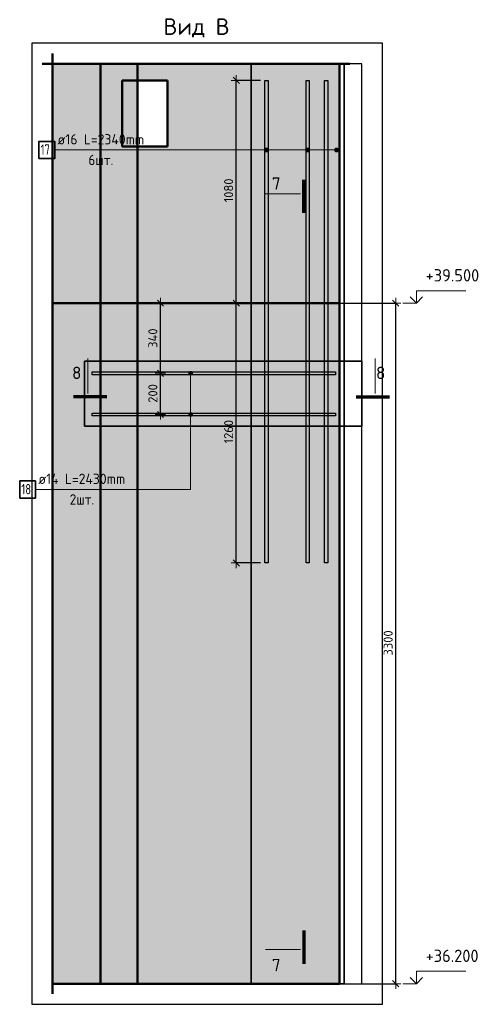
# Model space of a CAD drawing. Header units: millimetres. Extents: x -27380 to 48638, y 46540 to 72525.
# Tile 99 of 106: x 32588 to 34837, y 60617 to 65391. Entities that reach past the tile are written whole.
import ezdxf

# ---------------------------------------------------------------- set-up
doc = ezdxf.new("R2010")
doc.units = ezdxf.units.MM
doc.header["$PDMODE"] = 65
doc.linetypes.add('________', pattern=[0])
for name, color, linetype, lineweight in [('Standard', 7, 'Continuous', 25), ('Арм.стержн.горизонт. 2', 202, 'Continuous', 35), ('Высотная отметки_ общее', 7, 'Continuous', 13), ('Размерная линия_ общее', 7, 'Continuous', 13)]:
    doc.layers.add(name, color=color, linetype=linetype, lineweight=lineweight)
doc.layers.add('Арм.стержн. вертикальными 2', color=7, linetype='Continuous', lineweight=35, true_color=0x006e00)
doc.styles.add('ISOCPEUR', font='ISOCPEUR')
doc.dimstyles.new('DIMSTYLE_7', dxfattribs={"dimtxt": 44, "dimasz": 50, "dimexe": 0, "dimexo": 0, "dimgap": 22, "dimtad": 2, "dimdec": 0, "dimrnd": 5, "dimzin": 12, "dimdsep": 46, "dimtxsty": 'ISOCPEUR', "dimblk1": 'ALL_ML_STRICH', "dimblk2": 'ALL_ML_STRICH', "dimsah": 1, "dimcen": 0, "dimclrd": 7, "dimclre": 256, "dimclrt": 7, "dimadec": 0, "dimazin": 0, "dimtfac": 1, "dimtdec": 0, "dimtix": 1, "dimtmove": 2, "dimatfit": 3, "dimfxl": 0, "dimtzin": 0, "dimlwd": 0, "dimlwe": -3, "dimarcsym": 0})

# ---------------------------------------------------------------- blocks, each defined once
blk = doc.blocks.new('ALL_ML_STRICH')
at = {"color": 0, "linetype": 'ByBlock', "lineweight": -2}
for p, q in [((-1, 0), (0.5, 0)), ((-0.3, -0.3), (0.3, 0.3)), ((0, -0.5), (0, 0.5))]:
    blk.add_line(p, q, dxfattribs=at)
blk = doc.blocks.new('*D67')
at = {"layer": 'DEFPOINTS', "color": 7, "linetype": 'Continuous', "lineweight": 13, "transparency": 33554687}
for p in [(34044.9, 64016.6), (34092.8, 60716.6), (34412.1, 60716.6)]:
    blk.add_point(p, dxfattribs=at)
at = {"layer": 'Размерная линия_ общее', "color": 253, "linetype": 'Continuous', "lineweight": -2, "true_color": 0xa0a0a0, "transparency": 33554687}
for p, q in [((34064.9, 64016.6), (34412.1, 64016.6)), ((34112.8, 60716.6), (34412.1, 60716.6))]:
    blk.add_line(p, q, dxfattribs=at)
at = {"layer": 'Размерная линия_ общее', "color": 7, "linetype": 'Continuous', "lineweight": -2, "transparency": 33554687}
blk.add_line((34412.1, 60716.6), (34412.1, 64016.6), dxfattribs=at)
at = {"layer": 'Размерная линия_ общее', "color": 7, "linetype": 'Continuous', "lineweight": 13, "transparency": 33554687, "xscale": 50, "yscale": 50, "zscale": 50}
for p, rotation in [((34412.1, 64016.6), 90), ((34412.1, 60716.6), 270)]:
    blk.add_blockref('ALL_ML_STRICH', p, dxfattribs=dict(at, rotation=rotation))
at = {"layer": 'Размерная линия_ общее', "color": 7, "linetype": 'Continuous', "lineweight": 13, "transparency": 33554687, "insert": (34375.1, 62368.8), "char_height": 44, "width": 176, "attachment_point": 5, "rotation": 90, "style": 'ISOCPEUR'}
blk.add_mtext('\\A1;{3300}', dxfattribs=at)
blk = doc.blocks.new('COMPLEX_ELEVATIONDIM_3')
at = {"layer": 'Высотная отметки_ общее', "color": 7, "linetype": 'Continuous', "lineweight": 13, "transparency": 33554687}
for p, q in [((34512.1, 64016.6), (34512.1, 64076.6)), ((34512.1, 64076.6), (34752.1, 64076.6)), ((34512.1, 64016.6), (34482.1, 64046.6)), ((34512.1, 64016.6), (34542.1, 64046.6)), ((34512.1, 64016.6), (34446, 64016.6)), ((34512.1, 64016.6), (34512.1, 64016.6)), ((34512.1, 64016.6), (34512.1, 64016.6)), ((34512.1, 64016.6), (34512.1, 64016.6)), ((34512.1, 64016.6), (34512.1, 64016.6)), ((34512.1, 60716.6), (34482.1, 60746.6)), ((34512.1, 60716.6), (34512.1, 60776.6)), ((34512.1, 60776.6), (34752.1, 60776.6)), ((34512.1, 60716.6), (34542.1, 60746.6)), ((34512.1, 60716.6), (34512.1, 60716.6)), ((34512.1, 60716.6), (34512.1, 60716.6)), ((34512.1, 60716.6), (34512.1, 60716.6)), ((34512.1, 60716.6), (34512.1, 60716.6))]:
    blk.add_line(p, q, dxfattribs=at)
blk.add_lwpolyline([(34512.1, 60716.6), (34452.1, 60716.6), (34452.1, 60716.6), (34446, 60716.6)], dxfattribs=at)
at = {"layer": 'Высотная отметки_ общее', "color": 7, "linetype": 'Continuous', "lineweight": 13, "transparency": 33554687, "char_height": 60, "width": 298.477, "attachment_point": 7, "style": 'ISOCPEUR'}
for s, insert in [('\\W0.96;+39.500', (34557.1, 64121.6)), ('\\W0.96;+36.200', (34557.1, 60821.6))]:
    blk.add_mtext(s, dxfattribs=dict(at, insert=insert))
blk = doc.blocks.new('*D69')
at = {"layer": 'DEFPOINTS', "color": 7, "linetype": 'Continuous', "lineweight": 13, "transparency": 33554687}
for p in [(33709.6, 64016.6), (33638.5, 62756.6), (33776.9, 62756.6)]:
    blk.add_point(p, dxfattribs=at)
at = {"layer": 'Размерная линия_ общее', "color": 253, "linetype": 'Continuous', "lineweight": -2, "true_color": 0xa0a0a0, "transparency": 33554687}
for p, q in [((33689.6, 64016.6), (33638.5, 64016.6)), ((33756.9, 62756.6), (33638.5, 62756.6))]:
    blk.add_line(p, q, dxfattribs=at)
at = {"layer": 'Размерная линия_ общее', "color": 7, "linetype": 'Continuous', "lineweight": -2, "transparency": 33554687}
blk.add_line((33638.5, 62756.6), (33638.5, 64016.6), dxfattribs=at)
at = {"layer": 'Размерная линия_ общее', "color": 7, "linetype": 'Continuous', "lineweight": 13, "transparency": 33554687, "xscale": 50, "yscale": 50, "zscale": 50}
for p, rotation in [((33638.5, 64016.6), 90), ((33638.5, 62756.6), 270)]:
    blk.add_blockref('ALL_ML_STRICH', p, dxfattribs=dict(at, rotation=rotation))
at = {"layer": 'Размерная линия_ общее', "color": 7, "linetype": 'Continuous', "lineweight": 13, "transparency": 33554687, "insert": (33601.5, 63393.2), "char_height": 44, "width": 176, "attachment_point": 5, "rotation": 90, "style": 'ISOCPEUR'}
blk.add_mtext('\\A1;{1260}', dxfattribs=at)
blk = doc.blocks.new('*D70')
at = {"layer": 'DEFPOINTS', "color": 7, "linetype": 'Continuous', "lineweight": 13, "transparency": 33554687}
for p in [(33776.9, 65096.6), (33638.5, 64016.6), (33709.6, 64016.6)]:
    blk.add_point(p, dxfattribs=at)
at = {"layer": 'Размерная линия_ общее', "color": 253, "linetype": 'Continuous', "lineweight": -2, "true_color": 0xa0a0a0, "transparency": 33554687}
for p, q in [((33756.9, 65096.6), (33638.5, 65096.6)), ((33689.6, 64016.6), (33638.5, 64016.6))]:
    blk.add_line(p, q, dxfattribs=at)
at = {"layer": 'Размерная линия_ общее', "color": 7, "linetype": 'Continuous', "lineweight": -2, "transparency": 33554687}
blk.add_line((33638.5, 64016.6), (33638.5, 65096.6), dxfattribs=at)
at = {"layer": 'Размерная линия_ общее', "color": 7, "linetype": 'Continuous', "lineweight": 13, "transparency": 33554687, "xscale": 50, "yscale": 50, "zscale": 50}
for p, rotation in [((33638.5, 65096.6), 90), ((33638.5, 64016.6), 270)]:
    blk.add_blockref('ALL_ML_STRICH', p, dxfattribs=dict(at, rotation=rotation))
at = {"layer": 'Размерная линия_ общее', "color": 7, "linetype": 'Continuous', "lineweight": 13, "transparency": 33554687, "insert": (33601.5, 64563.2), "char_height": 44, "width": 176, "attachment_point": 5, "rotation": 90, "style": 'ISOCPEUR'}
blk.add_mtext('\\A1;{1080}', dxfattribs=at)
blk = doc.blocks.new('*D71')
at = {"layer": 'DEFPOINTS', "color": 7, "linetype": 'Continuous', "lineweight": 13, "transparency": 33554687}
for p in [(33314.2, 63676.6), (33270.9, 63476.6), (33309.7, 63476.6)]:
    blk.add_point(p, dxfattribs=at)
at = {"layer": 'Размерная линия_ общее', "color": 253, "linetype": 'Continuous', "lineweight": -2, "true_color": 0xa0a0a0, "transparency": 33554687}
for p, q in [((33294.2, 63676.6), (33270.9, 63676.6)), ((33289.7, 63476.6), (33270.9, 63476.6))]:
    blk.add_line(p, q, dxfattribs=at)
at = {"layer": 'Размерная линия_ общее', "color": 7, "linetype": 'Continuous', "lineweight": -2, "transparency": 33554687}
blk.add_line((33270.9, 63476.6), (33270.9, 63676.6), dxfattribs=at)
at = {"layer": 'Размерная линия_ общее', "color": 7, "linetype": 'Continuous', "lineweight": 13, "transparency": 33554687, "xscale": 50, "yscale": 50, "zscale": 50}
for p, rotation in [((33270.9, 63676.6), 90), ((33270.9, 63476.6), 270)]:
    blk.add_blockref('ALL_ML_STRICH', p, dxfattribs=dict(at, rotation=rotation))
at = {"layer": 'Размерная линия_ общее', "color": 7, "linetype": 'Continuous', "lineweight": 13, "transparency": 33554687, "insert": (33233.9, 63578.8), "char_height": 44, "width": 132, "attachment_point": 5, "rotation": 90, "style": 'ISOCPEUR'}
blk.add_mtext('\\A1;{200}', dxfattribs=at)
blk = doc.blocks.new('*D72')
at = {"layer": 'DEFPOINTS', "color": 7, "linetype": 'Continuous', "lineweight": 13, "transparency": 33554687}
for p in [(33332.4, 64016.6), (33270.9, 63676.6), (33314.2, 63676.6)]:
    blk.add_point(p, dxfattribs=at)
at = {"layer": 'Размерная линия_ общее', "color": 253, "linetype": 'Continuous', "lineweight": -2, "true_color": 0xa0a0a0, "transparency": 33554687}
for p, q in [((33312.4, 64016.6), (33270.9, 64016.6)), ((33294.2, 63676.6), (33270.9, 63676.6))]:
    blk.add_line(p, q, dxfattribs=at)
at = {"layer": 'Размерная линия_ общее', "color": 7, "linetype": 'Continuous', "lineweight": -2, "transparency": 33554687}
blk.add_line((33270.9, 63676.6), (33270.9, 64016.6), dxfattribs=at)
at = {"layer": 'Размерная линия_ общее', "color": 7, "linetype": 'Continuous', "lineweight": 13, "transparency": 33554687, "xscale": 50, "yscale": 50, "zscale": 50}
for p, rotation in [((33270.9, 64016.6), 90), ((33270.9, 63676.6), 270)]:
    blk.add_blockref('ALL_ML_STRICH', p, dxfattribs=dict(at, rotation=rotation))
at = {"layer": 'Размерная линия_ общее', "color": 7, "linetype": 'Continuous', "lineweight": 13, "transparency": 33554687, "insert": (33233.9, 63846.6), "char_height": 44, "width": 132, "attachment_point": 5, "rotation": 90, "style": 'ISOCPEUR'}
blk.add_mtext('\\A1;{340}', dxfattribs=at)

msp = doc.modelspace()

# ---------------------------------------------------------------- hatches: boundary and pattern name
at = {"linetype": 'Continuous', "lineweight": 13, "transparency": 33554687}
msp.add_hatch(color=7, dxfattribs=at).paths.add_polyline_path([(33084.9, 64776.6), (33159.9, 64776.6), (33159.9, 65096.6), (33084.9, 65096.6)])
at = {"layer": 'Standard', "linetype": 'Continuous', "lineweight": 13, "transparency": 33554687}
h = msp.add_hatch(color=7, dxfattribs=at)
h.paths.add_polyline_path([(34139.9, 65176.6), (32747.6, 65176.6), (32747.6, 64016.6), (34139.9, 64016.6)])
h.paths.add_polyline_path([(33304.9, 64776.6), (33084.9, 64776.6), (33084.9, 65096.6), (33304.9, 65096.6)], flags=16)
at = {"layer": 'Арм.стержн. вертикальными 2', "linetype": 'Continuous', "lineweight": 13, "transparency": 33554687}
for points in [[(33777.2, 64754.8), (33777.2, 64763.8), (33775.9, 64759.3)], [(33777.2, 64754.8), (33777.2, 64763.8), (33775.9, 64759.3)], [(33777.2, 64763.8), (33780.4, 64751.6), (33780.4, 64767)], [(33777.2, 64763.8), (33780.4, 64751.6), (33780.4, 64767)], [(33777.2, 64763.8), (33777.2, 64754.8), (33780.4, 64751.6)], [(33777.2, 64763.8), (33777.2, 64754.8), (33780.4, 64751.6)], [(33780.4, 64767), (33784.9, 64750.3), (33784.9, 64768.3)], [(33780.4, 64767), (33784.9, 64750.3), (33784.9, 64768.3)], [(33780.4, 64767), (33780.4, 64751.6), (33784.9, 64750.3)], [(33780.4, 64767), (33780.4, 64751.6), (33784.9, 64750.3)], [(33784.9, 64768.3), (33784.9, 64750.3), (33789.4, 64751.6)], [(33784.9, 64768.3), (33789.4, 64751.6), (33789.4, 64767)], [(33784.9, 64768.3), (33784.9, 64750.3), (33789.4, 64751.6)], [(33784.9, 64768.3), (33789.4, 64751.6), (33789.4, 64767)], [(33789.4, 64767), (33789.4, 64751.6), (33792.6, 64754.8)], [(33789.4, 64767), (33792.6, 64754.8), (33792.6, 64763.8)], [(33789.4, 64767), (33789.4, 64751.6), (33792.6, 64754.8)], [(33789.4, 64767), (33792.6, 64754.8), (33792.6, 64763.8)], [(33792.6, 64763.8), (33792.6, 64754.8), (33793.9, 64759.3)], [(33792.6, 64763.8), (33792.6, 64754.8), (33793.9, 64759.3)], [(33977.2, 64754.8), (33977.2, 64763.8), (33975.9, 64759.3)], [(33977.2, 64754.8), (33977.2, 64763.8), (33975.9, 64759.3)], [(33977.2, 64763.8), (33980.4, 64751.6), (33980.4, 64767)], [(33977.2, 64763.8), (33980.4, 64751.6), (33980.4, 64767)], [(33977.2, 64763.8), (33977.2, 64754.8), (33980.4, 64751.6)], [(33977.2, 64763.8), (33977.2, 64754.8), (33980.4, 64751.6)], [(33980.4, 64767), (33984.9, 64750.3), (33984.9, 64768.3)], [(33980.4, 64767), (33984.9, 64750.3), (33984.9, 64768.3)], [(33980.4, 64767), (33980.4, 64751.6), (33984.9, 64750.3)], [(33980.4, 64767), (33980.4, 64751.6), (33984.9, 64750.3)], [(33984.9, 64768.3), (33984.9, 64750.3), (33989.4, 64751.6)], [(33984.9, 64768.3), (33989.4, 64751.6), (33989.4, 64767)], [(33984.9, 64768.3), (33984.9, 64750.3), (33989.4, 64751.6)], [(33984.9, 64768.3), (33989.4, 64751.6), (33989.4, 64767)], [(33989.4, 64767), (33989.4, 64751.6), (33992.6, 64754.8)], [(33989.4, 64767), (33992.6, 64754.8), (33992.6, 64763.8)], [(33989.4, 64767), (33989.4, 64751.6), (33992.6, 64754.8)], [(33989.4, 64767), (33992.6, 64754.8), (33992.6, 64763.8)], [(33992.6, 64763.8), (33992.6, 64754.8), (33993.9, 64759.3)], [(33992.6, 64763.8), (33992.6, 64754.8), (33993.9, 64759.3)], [(34117.2, 64754.8), (34117.2, 64763.8), (34115.9, 64759.3)], [(34117.2, 64754.8), (34117.2, 64763.8), (34115.9, 64759.3)], [(34117.2, 64763.8), (34120.4, 64751.6), (34120.4, 64767)], [(34117.2, 64763.8), (34120.4, 64751.6), (34120.4, 64767)], [(34117.2, 64763.8), (34117.2, 64754.8), (34120.4, 64751.6)], [(34117.2, 64763.8), (34117.2, 64754.8), (34120.4, 64751.6)], [(34120.4, 64767), (34124.9, 64750.3), (34124.9, 64768.3)], [(34120.4, 64767), (34124.9, 64750.3), (34124.9, 64768.3)], [(34120.4, 64767), (34120.4, 64751.6), (34124.9, 64750.3)], [(34120.4, 64767), (34120.4, 64751.6), (34124.9, 64750.3)], [(34124.9, 64768.3), (34124.9, 64750.3), (34129.4, 64751.6)], [(34124.9, 64768.3), (34129.4, 64751.6), (34129.4, 64767)], [(34124.9, 64768.3), (34124.9, 64750.3), (34129.4, 64751.6)], [(34124.9, 64768.3), (34129.4, 64751.6), (34129.4, 64767)], [(34129.4, 64767), (34129.4, 64751.6), (34132.6, 64754.8)], [(34129.4, 64767), (34132.6, 64754.8), (34132.6, 64763.8)], [(34129.4, 64767), (34129.4, 64751.6), (34132.6, 64754.8)], [(34129.4, 64767), (34132.6, 64754.8), (34132.6, 64763.8)], [(34132.6, 64763.8), (34132.6, 64754.8), (34133.9, 64759.3)], [(34132.6, 64763.8), (34132.6, 64754.8), (34133.9, 64759.3)]]:
    msp.add_hatch(color=7, dxfattribs=at).paths.add_polyline_path(points)
at = {"layer": 'Арм.стержн.горизонт. 2', "linetype": 'Continuous', "lineweight": 13, "transparency": 33554687}
for points in [[(33408.3, 63676.6), (33426.3, 63676.6), (33425, 63681.1)], [(33408.3, 63676.6), (33425, 63681.1), (33409.6, 63681.1)], [(33409.6, 63672.1), (33426.3, 63676.6), (33408.3, 63676.6)], [(33409.6, 63681.1), (33425, 63681.1), (33421.8, 63684.3)], [(33409.6, 63681.1), (33421.8, 63684.3), (33412.8, 63684.3)], [(33409.6, 63672.1), (33425, 63672.1), (33426.3, 63676.6)], [(33412.8, 63668.8), (33425, 63672.1), (33409.6, 63672.1)], [(33412.8, 63684.3), (33421.8, 63684.3), (33417.3, 63685.6)], [(33412.8, 63668.8), (33421.8, 63668.8), (33425, 63672.1)], [(33421.8, 63668.8), (33412.8, 63668.8), (33417.3, 63667.6)], [(33408.3, 63476.6), (33426.3, 63476.6), (33425, 63481.1)], [(33408.3, 63476.6), (33425, 63481.1), (33409.6, 63481.1)], [(33409.6, 63472.1), (33426.3, 63476.6), (33408.3, 63476.6)], [(33409.6, 63481.1), (33425, 63481.1), (33421.8, 63484.3)], [(33409.6, 63481.1), (33421.8, 63484.3), (33412.8, 63484.3)], [(33409.6, 63472.1), (33425, 63472.1), (33426.3, 63476.6)], [(33412.8, 63468.8), (33425, 63472.1), (33409.6, 63472.1)], [(33412.8, 63484.3), (33421.8, 63484.3), (33417.3, 63485.6)], [(33412.8, 63468.8), (33421.8, 63468.8), (33425, 63472.1)], [(33421.8, 63468.8), (33412.8, 63468.8), (33417.3, 63467.6)]]:
    msp.add_hatch(color=7, dxfattribs=at).paths.add_polyline_path(points)
at = {"layer": 'Размерная линия_ общее', "linetype": 'Continuous', "lineweight": 13, "transparency": 33554687}
msp.add_hatch(color=7, dxfattribs=at).paths.add_polyline_path([(34139.9, 64016.6), (32747.6, 64016.6), (32747.6, 60716.6), (34139.9, 60716.6)])

# ---------------------------------------------------------------- linework, layer by layer
at = {"color": 52, "linetype": 'Continuous', "lineweight": -3, "transparency": 33554687}
for p, q in [((32747.6, 65176.6), (32747.6, 60716.6)), ((34247.6, 65176.6), (32747.6, 65176.6)), ((32747.6, 65176.6), (32747.6, 60716.6)), ((34247.6, 65176.6), (32747.6, 65176.6)), ((33710.5, 65176.6), (34162.1, 65176.6)), ((34162.1, 65176.6), (33710.5, 65176.6)), ((33710.5, 65176.6), (33710.5, 60716.6)), ((33710.5, 60716.6), (33710.5, 65176.6)), ((34162.1, 65176.6), (34162.1, 60716.6)), ((34162.1, 60716.6), (34162.1, 65176.6)), ((34247.6, 60716.6), (34247.6, 65176.6)), ((34247.6, 60716.6), (34247.6, 65176.6)), ((32902.3, 63734.8), (32902.3, 63420)), ((32902.3, 63420), (32902.3, 63734.8)), ((34247.6, 63734.8), (32902.3, 63734.8)), ((32902.3, 63734.8), (34247.6, 63734.8)), ((34247.6, 63420), (34247.6, 63734.8)), ((34247.6, 63734.8), (34247.6, 63420)), ((32902.3, 63420), (34247.6, 63420)), ((34247.6, 63420), (32902.3, 63420)), ((32747.6, 60716.6), (34247.6, 60716.6)), ((32747.6, 60716.6), (34247.6, 60716.6)), ((34162.1, 60716.6), (33710.5, 60716.6)), ((33710.5, 60716.6), (34162.1, 60716.6))]:
    msp.add_line(p, q, dxfattribs=at)
at = {"color": 7, "linetype": '________', "lineweight": 50, "transparency": 33554687}
for p, q in [((32979.9, 65176.6), (32979.9, 60716.6)), ((33159.9, 65096.6), (33159.9, 65176.6)), ((33159.9, 60716.6), (33159.9, 64776.6))]:
    msp.add_line(p, q, dxfattribs=at)
at = {"color": 7, "linetype": 'Continuous', "lineweight": 50, "transparency": 33554687}
msp.add_line((33159.9, 64776.6), (33159.9, 65096.6), dxfattribs=at)
at = {"layer": 'Standard', "color": 7, "linetype": 'Continuous', "lineweight": 50, "transparency": 33554687}
for p, q in [((32747.6, 63966.6), (32747.6, 65226.6)), ((32697.6, 65176.6), (34189.9, 65176.6)), ((34139.9, 65176.6), (34139.9, 64016.6)), ((33084.9, 64776.6), (33084.9, 65096.6)), ((33084.9, 65096.6), (33304.9, 65096.6)), ((33304.9, 65096.6), (33304.9, 64776.6)), ((33304.9, 64776.6), (33084.9, 64776.6)), ((34139.9, 64016.6), (32747.6, 64016.6))]:
    msp.add_line(p, q, dxfattribs=at)
at = {"layer": 'Standard', "color": 7, "linetype": 'Continuous', "lineweight": 70, "transparency": 33554687}
for p, q in [((33965.5, 64453.9), (33965.5, 64614.7)), ((33010.2, 63562.8), (32849.4, 63562.8)), ((34220.2, 63562.8), (34381, 63562.8)), ((33965.5, 60973.9), (33965.5, 60813.1))]:
    msp.add_line(p, q, dxfattribs=at)
at = {"layer": 'Standard', "color": 7, "linetype": 'Continuous', "lineweight": 13, "transparency": 33554687}
for p, q in [((33949.5, 64546.2), (33779.9, 64546.2)), ((32918, 63578.8), (32918, 63748.4)), ((34312.5, 63578.8), (34312.5, 63748.4)), ((33949.5, 60881.6), (33779.9, 60881.6))]:
    msp.add_line(p, q, dxfattribs=at)
at = {"layer": 'Standard', "color": 7, "linetype": 'Continuous', "lineweight": 25, "transparency": 33554687}
msp.add_lwpolyline([(32647.6, 60616.6), (34347.6, 60616.6), (34347.6, 65276.6), (32647.6, 65276.6), (32647.6, 60616.6)], dxfattribs=at)
at = {"layer": 'Арм.стержн. вертикальными 2', "color": 7, "linetype": 'Continuous', "lineweight": 13, "transparency": 33554687}
for p, q in [((32758, 64759.3), (33503, 64759.3)), ((33503, 64759.3), (33784.9, 64759.3)), ((33503, 64759.3), (33784.9, 64759.3)), ((33503, 64759.3), (33984.9, 64759.3)), ((33503, 64759.3), (34124.9, 64759.3)), ((33503, 64759.3), (34124.9, 64759.3)), ((33503, 64759.3), (33984.9, 64759.3)), ((33775.9, 64759.3), (33775.9, 64759.3)), ((33775.9, 64759.3), (33775.9, 64759.3)), ((33784.9, 64768.3), (33784.9, 64768.3)), ((33784.9, 64768.3), (33784.9, 64768.3)), ((33784.9, 64750.3), (33784.9, 64750.3)), ((33784.9, 64750.3), (33784.9, 64750.3)), ((33793.9, 64759.3), (33793.9, 64759.3)), ((33793.9, 64759.3), (33793.9, 64759.3)), ((33975.9, 64759.3), (33975.9, 64759.3)), ((33975.9, 64759.3), (33975.9, 64759.3)), ((33984.9, 64768.3), (33984.9, 64768.3)), ((33984.9, 64768.3), (33984.9, 64768.3)), ((33984.9, 64750.3), (33984.9, 64750.3)), ((33984.9, 64750.3), (33984.9, 64750.3)), ((33993.9, 64759.3), (33993.9, 64759.3)), ((33993.9, 64759.3), (33993.9, 64759.3)), ((34115.9, 64759.3), (34115.9, 64759.3)), ((34115.9, 64759.3), (34115.9, 64759.3)), ((34124.9, 64768.3), (34124.9, 64768.3)), ((34124.9, 64768.3), (34124.9, 64768.3)), ((34124.9, 64750.3), (34124.9, 64750.3)), ((34124.9, 64750.3), (34124.9, 64750.3)), ((34133.9, 64759.3), (34133.9, 64759.3)), ((34133.9, 64759.3), (34133.9, 64759.3))]:
    msp.add_line(p, q, dxfattribs=at)
at = {"layer": 'Арм.стержн. вертикальными 2', "color": 7, "linetype": 'Continuous', "lineweight": 25, "transparency": 33554687}
for points in [[(33792.9, 65096.6), (33792.9, 62756.6), (33776.9, 62756.6), (33776.9, 65096.6), (33792.9, 65096.6)], [(33792.9, 65096.6), (33792.9, 62756.6), (33776.9, 62756.6), (33776.9, 65096.6), (33792.9, 65096.6)], [(33992.9, 65096.6), (33992.9, 62756.6), (33976.9, 62756.6), (33976.9, 65096.6), (33992.9, 65096.6)], [(33992.9, 65096.6), (33992.9, 62756.6), (33976.9, 62756.6), (33976.9, 65096.6), (33992.9, 65096.6)], [(34082.9, 65096.6), (34082.9, 62756.6), (34066.9, 62756.6), (34066.9, 65096.6), (34082.9, 65096.6)], [(34082.9, 65096.6), (34082.9, 62756.6), (34066.9, 62756.6), (34066.9, 65096.6), (34082.9, 65096.6)]]:
    msp.add_lwpolyline(points, dxfattribs=at)
at = {"layer": 'Арм.стержн. вертикальными 2', "color": 7, "linetype": 'Continuous', "lineweight": 35, "transparency": 33554687}
msp.add_lwpolyline([(32681.3, 64717.6), (32758, 64717.6), (32758, 64801), (32681.3, 64801), (32681.3, 64717.6)], dxfattribs=at)
at = {"layer": 'Арм.стержн. вертикальными 2', "color": 7, "linetype": 'Continuous', "lineweight": 13, "transparency": 33554687}
for centre in [(33784.9, 64759.3), (33784.9, 64759.3), (33984.9, 64759.3), (33984.9, 64759.3), (34124.9, 64759.3), (34124.9, 64759.3)]:
    msp.add_circle(centre, 9, dxfattribs=at)
at = {"layer": 'Арм.стержн.горизонт. 2', "color": 7, "linetype": 'Continuous', "lineweight": 13, "transparency": 33554687}
for p, q in [((33408.3, 63676.6), (33408.3, 63676.6)), ((33417.3, 63685.6), (33417.3, 63685.6)), ((33417.3, 63113), (33417.3, 63676.6)), ((33417.3, 63667.6), (33417.3, 63667.6)), ((33426.3, 63676.6), (33426.3, 63676.6)), ((33408.3, 63476.6), (33408.3, 63476.6)), ((33417.3, 63485.6), (33417.3, 63485.6)), ((33417.3, 63113), (33417.3, 63476.6)), ((33417.3, 63467.6), (33417.3, 63467.6)), ((33426.3, 63476.6), (33426.3, 63476.6)), ((32664.8, 63113), (33417.3, 63113))]:
    msp.add_line(p, q, dxfattribs=at)
at = {"layer": 'Арм.стержн.горизонт. 2', "color": 7, "linetype": 'Continuous', "lineweight": 25, "transparency": 33554687}
for points in [[(34119.9, 63669.6), (32939.9, 63669.6), (32939.9, 63683.6), (34119.9, 63683.6), (34119.9, 63669.6)], [(34119.9, 63469.6), (32939.9, 63469.6), (32939.9, 63483.6), (34119.9, 63483.6), (34119.9, 63469.6)]]:
    msp.add_lwpolyline(points, dxfattribs=at)
at = {"layer": 'Арм.стержн.горизонт. 2', "color": 7, "linetype": 'Continuous', "lineweight": 35, "transparency": 33554687}
msp.add_lwpolyline([(32588.1, 63071.3), (32664.8, 63071.3), (32664.8, 63154.7), (32588.1, 63154.7), (32588.1, 63071.3)], dxfattribs=at)
at = {"layer": 'Арм.стержн.горизонт. 2', "color": 7, "linetype": 'Continuous', "lineweight": 13, "transparency": 33554687}
for centre in [(33417.3, 63676.6), (33417.3, 63476.6)]:
    msp.add_circle(centre, 9, dxfattribs=at)
at = {"layer": 'Размерная линия_ общее', "color": 7, "linetype": 'Continuous', "lineweight": 50, "transparency": 33554687}
for p, q in [((32747.6, 60666.6), (32747.6, 64066.6)), ((32747.6, 64016.6), (34139.9, 64016.6)), ((34139.9, 64016.6), (34139.9, 60716.6)), ((34139.9, 60716.6), (32747.6, 60716.6))]:
    msp.add_line(p, q, dxfattribs=at)

# ---------------------------------------------------------------- block references
at = {"layer": 'Высотная отметки_ общее', "color": 7, "linetype": 'Continuous', "lineweight": 13, "transparency": 33554687}
msp.add_blockref('COMPLEX_ELEVATIONDIM_3', (0, 0), dxfattribs=at)

# ---------------------------------------------------------------- texts
at = {"layer": 'Standard', "color": 7, "linetype": 'Continuous', "lineweight": 13, "transparency": 33554687, "style": 'ISOCPEUR'}
for s, insert, char_height, width, attachment_point in [('\\A1;{\\fISOCPEUR|i0|b0;\\H80.000000;\\W1.000000;\\C7;Вид В}\\P', (33285.4, 65351.1), 80, 325.895, 4), ('\\A1;{\\fISOCPEUR|i0|b0;\\H60.000000;\\W1.000000;\\C7;7}\\P', (33811.6, 64566.8), 60, 65.333, 7), ('\\A1;{\\fISOCPEUR|i0|b0;\\H60.000000;\\W1.000000;\\C7;8}\\P', (32842.1, 63648.4), 60, 65.333, 7), ('\\A1;{\\fISOCPEUR|i0|b0;\\H60.000000;\\W1.000000;\\C7;8}\\P', (34316.4, 63648.4), 60, 65.333, 7), ('\\A1;{\\fISOCPEUR|i0|b0;\\H60.000000;\\W1.000000;\\C7;7}\\P', (33811.6, 60777), 60, 65.333, 7)]:
    msp.add_mtext(s, dxfattribs=dict(at, insert=insert, char_height=char_height, width=width, attachment_point=attachment_point))
at = {"layer": 'Арм.стержн. вертикальными 2', "color": 7, "linetype": 'Continuous', "lineweight": 25, "transparency": 33554687, "char_height": 50, "attachment_point": 7, "style": 'ISOCPEUR'}
for s, insert, width in [('\\W0.96;ø16 L=2340mm ', (32771.3, 64786), 493.775), ('\\W0.75;17', (32689.7, 64736), 78.713), ('\\W0.94;6шт. ', (32921.3, 64686), 193.548)]:
    msp.add_mtext(s, dxfattribs=dict(at, insert=insert, width=width))
at = {"layer": 'Арм.стержн.горизонт. 2', "color": 7, "linetype": 'Continuous', "lineweight": 25, "transparency": 33554687, "char_height": 50, "attachment_point": 7, "style": 'ISOCPEUR'}
for s, insert, width in [('\\W0.96;ø14 L=2430mm ', (32678.1, 63139.7), 498.795), ('\\W0.75;18', (32596.5, 63089.7), 78.713), ('\\W0.94;2шт. ', (32830.6, 63039.7), 193.548)]:
    msp.add_mtext(s, dxfattribs=dict(at, insert=insert, width=width))

# ---------------------------------------------------------------- dimensions: what is measured, and where the dimension line sits
at = {"layer": 'Размерная линия_ общее', "color": 7, "linetype": 'Continuous', "lineweight": 13, "transparency": 33554687}
for base, p1, p2, picture, middle in [((33638.5, 65096.6), (33689.6, 64016.6), (33756.9, 65096.6), '*D70', (33601.5, 64563.2)), ((33270.9, 64016.6), (33294.2, 63676.6), (33312.4, 64016.6), '*D72', (33233.9, 63846.6)), ((33638.5, 64016.6), (33756.9, 62756.6), (33689.6, 64016.6), '*D69', (33601.5, 63393.2)), ((34412.1, 64016.6), (34112.8, 60716.6), (34064.9, 64016.6), '*D67', (34375.1, 62368.8)), ((33270.9, 63676.6), (33289.7, 63476.6), (33294.2, 63676.6), '*D71', (33233.9, 63578.8))]:
    dim = msp.add_linear_dim(base=base, p1=p1, p2=p2, angle=90, dimstyle='DIMSTYLE_7', override={"dimpost": '<>', "dimclrd": 7, "dimclre": 253, "dimclrt": 7, "dimlwd": 0, "dimlwe": 65533}, dxfattribs=at)
    dim.commit()
    dim.dimension.update_dxf_attribs({"geometry": picture, "text_midpoint": middle, "dimtype": 160})

doc.saveas('drawing.dxf')
